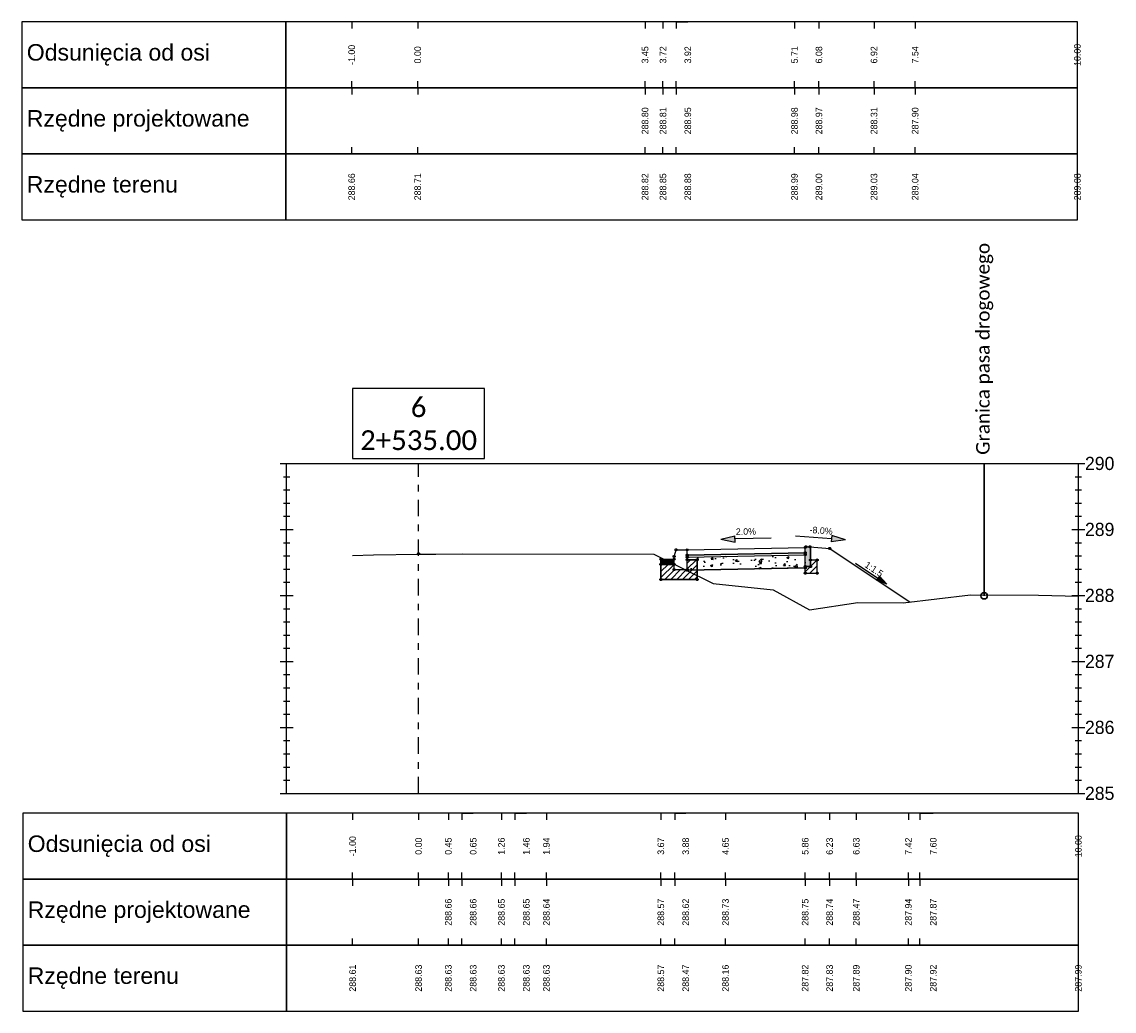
# Model space of a CAD drawing. Header units: metres. Extents: x -1 to 7475805, y 0 to 5497156.
# Tile 4 of 17: x 7475582 to 7475598, y 5497121 to 5497136. Entities that reach past the tile are written whole.
import ezdxf

# ---------------------------------------------------------------- set-up
doc = ezdxf.new("R2010")
doc.units = ezdxf.units.M
doc.linetypes.add('DASHDOT', pattern=[1, 0.5, -0.25, 0, -0.25])
doc.linetypes.add('HIDDEN', pattern=[0.375, 0.25, -0.125])
for name, color, linetype in [('C-DROGI-PRZEKROJE', 7, 'Continuous'), ('C-DROGI-PRZEKROJE-WIDOKI', 7, 'Continuous'), ('C-DROGI-PRZEKROJE-WIDOKI-ETYKIETY', 7, 'Continuous')]:
    doc.layers.add(name, color=color, linetype=linetype)
doc.layers.add('P-1_czarny gruby', color=7, linetype='Continuous', lineweight=30)
doc.layers.add('RTPW01', color=7, linetype='Continuous', lineweight=5, true_color=0x0a0909)
doc.styles.add('! rom po 1.8mm', font='calibri.ttf', dxfattribs={"height": 0.9})

# ---------------------------------------------------------------- blocks, each defined once
blk = doc.blocks.new('strzalka_poziom_2')
blk.add_hatch(color=256).paths.add_polyline_path([(1, 0.091), (1, -0.091), (1.391, 0)])
blk.add_line((1, 0.091), (1, -0.091))
for points in [[(0, 0), (1, 0)], [(1.391, 0), (1, 0.091)], [(1.391, 0), (1, -0.091)]]:
    blk.add_lwpolyline(points)

msp = doc.modelspace()

# ---------------------------------------------------------------- hatches: boundary and pattern name
at = {"layer": 'C-DROGI-PRZEKROJE', "linetype": 'Continuous', "lineweight": -3}
for color, points in [(41, [(7475593.784, 5497127.705), (7475593.794, 5497127.715), (7475593.854, 5497127.715), (7475593.864, 5497127.705), (7475593.864, 5497127.415), (7475593.784, 5497127.415)]), (7, [(7475591.595, 5497127.529), (7475591.795, 5497127.529), (7475591.795, 5497127.449), (7475591.595, 5497127.449)])]:
    msp.add_hatch(color=color, dxfattribs=at).paths.add_polyline_path(points)
h = msp.add_hatch(dxfattribs=at)
h.set_pattern_fill('ANSI31', scale=0.02, style=0)
h.set_pattern_definition([(45, (7475591.79499, 5497127.44881), (-0.044901, 0.044901), [])])
h.paths.add_polyline_path([(7475591.795, 5497127.449), (7475591.595, 5497127.449), (7475591.595, 5497127.219), (7475592.145, 5497127.219), (7475592.145, 5497127.519), (7475591.995, 5497127.519), (7475591.995, 5497127.369), (7475591.795, 5497127.369)])
h = msp.add_hatch(dxfattribs=at)
h.set_pattern_fill('AR-CONC', scale=0.002, style=0)
h.set_pattern_definition([(50, (7475591.995, 5497127.5588), (0.36437, -0.03188), [0.0381, -0.4191]), (355, (7475591.995, 5497127.5588), (-0.07049, 0.38211), [0.03048, -0.33528]), (100.451, (7475592.02536, 5497127.55615), (0.29388, 0.350236), [0.03238, -0.35618]), (46.184, (7475591.995, 5497127.6604), (0.54216, -0.08408), [0.05715, -0.62865]), (96.636, (7475592.04017, 5497127.6534), (0.47481, 0.49485), [0.04857, -0.53427]), (351.184, (7475591.995, 5497127.6604), (0.4748, 0.49485), [0.04572, -0.50292]), (21, (7475592.0458, 5497127.635), (0.30323, -0.20453), [0.0381, -0.4191]), (326, (7475592.0458, 5497127.635), (0.123604, 0.368376), [0.03048, -0.33528]), (71.451, (7475592.07106, 5497127.61796), (0.42683, 0.163846), [0.03238, -0.35618]), (37.5, (7475591.99499, 5497127.55881), (0.006177, 0.16911), [0, -0.331216, 0, -0.34036, 0, -0.33655]), (7.5, (7475591.995, 5497127.5588), (0.13364, 0.200361), [0, -0.194056, 0, -0.323596, 0, -0.12827]), (327.5, (7475591.88171, 5497127.55881), (0.271181, -0.0114575), [0, -0.127, 0, -0.39624, 0, -0.52578]), (317.5, (7475591.8309, 5497127.5588), (0.296258, 0.050853), [0, -0.1651, 0, -0.263144, 0, -0.37338])])
h.paths.add_polyline_path([(7475591.995, 5497127.559), (7475593.784, 5497127.595), (7475593.784, 5497127.395), (7475591.995, 5497127.359)])
h = msp.add_hatch(dxfattribs=at)
h.set_pattern_fill('ANSI31', scale=0.02, style=0)
h.set_pattern_definition([(45, (7475593.86355, 5497127.41458), (-0.0449, 0.0449), [])])
h.paths.add_polyline_path([(7475593.864, 5497127.415), (7475593.784, 5497127.415), (7475593.784, 5497127.315), (7475593.964, 5497127.315), (7475593.964, 5497127.515), (7475593.864, 5497127.515)])

# ---------------------------------------------------------------- linework, layer by layer
at = {"layer": 'C-DROGI-PRZEKROJE', "color": 7, "linetype": 'Continuous', "lineweight": -3}
for p, q in [((7475591.795, 5497127.569), (7475591.825, 5497127.669)), ((7475591.825, 5497127.669), (7475591.995, 5497127.669)), ((7475591.995, 5497127.669), (7475593.784, 5497127.705)), ((7475591.995, 5497127.359), (7475591.995, 5497127.669)), ((7475591.995, 5497127.589), (7475591.995, 5497127.669)), ((7475593.784, 5497127.705), (7475593.794, 5497127.715)), ((7475593.784, 5497127.315), (7475593.784, 5497127.705)), ((7475593.794, 5497127.715), (7475593.854, 5497127.715)), ((7475593.854, 5497127.715), (7475593.864, 5497127.705)), ((7475593.854, 5497127.715), (7475594.154, 5497127.691)), ((7475593.864, 5497127.415), (7475593.864, 5497127.705)), ((7475594.154, 5497127.691), (7475595.376, 5497126.876)), ((7475591.595, 5497127.529), (7475591.795, 5497127.529)), ((7475591.595, 5497127.219), (7475591.595, 5497127.529)), ((7475591.795, 5497127.529), (7475591.795, 5497127.569)), ((7475591.795, 5497127.369), (7475591.795, 5497127.529)), ((7475593.784, 5497127.625), (7475591.995, 5497127.589)), ((7475591.995, 5497127.589), (7475593.784, 5497127.625)), ((7475591.995, 5497127.559), (7475593.784, 5497127.595)), ((7475591.995, 5497127.359), (7475591.995, 5497127.559)), ((7475592.145, 5497127.519), (7475591.995, 5497127.519)), ((7475591.995, 5497127.519), (7475592.145, 5497127.519)), ((7475592.145, 5497127.219), (7475592.145, 5497127.519)), ((7475592.145, 5497127.519), (7475592.145, 5497127.219)), ((7475593.864, 5497127.515), (7475593.964, 5497127.515)), ((7475593.964, 5497127.315), (7475593.964, 5497127.515)), ((7475591.595, 5497127.449), (7475591.795, 5497127.449)), ((7475591.595, 5497127.449), (7475591.595, 5497127.219)), ((7475591.795, 5497127.369), (7475591.795, 5497127.449)), ((7475591.795, 5497127.369), (7475591.995, 5497127.369)), ((7475593.784, 5497127.395), (7475591.995, 5497127.359)), ((7475591.995, 5497127.359), (7475593.784, 5497127.395)), ((7475593.784, 5497127.415), (7475593.864, 5497127.415)), ((7475591.595, 5497127.219), (7475592.145, 5497127.219)), ((7475592.145, 5497127.219), (7475591.595, 5497127.219)), ((7475593.784, 5497127.315), (7475593.964, 5497127.315))]:
    msp.add_line(p, q, dxfattribs=at)
at = {"layer": 'C-DROGI-PRZEKROJE', "color": 41, "linetype": 'Continuous', "lineweight": -3}
for p, q in [((7475593.784, 5497127.705), (7475593.794, 5497127.715)), ((7475593.784, 5497127.415), (7475593.784, 5497127.705)), ((7475593.794, 5497127.715), (7475593.854, 5497127.715)), ((7475593.854, 5497127.715), (7475593.864, 5497127.705)), ((7475593.864, 5497127.705), (7475593.864, 5497127.415)), ((7475593.864, 5497127.415), (7475593.784, 5497127.415))]:
    msp.add_line(p, q, dxfattribs=at)
at = {"layer": 'C-DROGI-PRZEKROJE', "color": 92, "linetype": 'Continuous', "lineweight": -3}
msp.add_lwpolyline([(7475586.923, 5497127.585), (7475587.238, 5497127.594), (7475587.923, 5497127.602), (7475588.182, 5497127.605), (7475588.592, 5497127.607), (7475591.489, 5497127.601), (7475592.388, 5497127.158), (7475593.299, 5497127.064), (7475593.849, 5497126.758), (7475594.582, 5497126.872), (7475595.268, 5497126.863), (7475596.286, 5497126.985), (7475597.321, 5497126.981), (7475597.923, 5497126.967)], dxfattribs=at)
at = {"layer": 'C-DROGI-PRZEKROJE', "color": 9, "linetype": 'HIDDEN', "lineweight": -3}
for centre in [(7475591.825, 5497127.669), (7475593.794, 5497127.715), (7475593.854, 5497127.715), (7475594.154, 5497127.691), (7475587.923, 5497127.61), (7475591.795, 5497127.569), (7475591.995, 5497127.589), (7475591.995, 5497127.559), (7475591.995, 5497127.519), (7475592.145, 5497127.519), (7475593.784, 5497127.625), (7475593.784, 5497127.595), (7475593.864, 5497127.515), (7475593.964, 5497127.515), (7475591.595, 5497127.449), (7475591.795, 5497127.449), (7475591.795, 5497127.369), (7475591.995, 5497127.369), (7475591.995, 5497127.359), (7475593.784, 5497127.415), (7475593.784, 5497127.395), (7475593.864, 5497127.415), (7475591.595, 5497127.219), (7475592.145, 5497127.219), (7475593.784, 5497127.315), (7475593.964, 5497127.315)]:
    msp.add_circle(centre, 0.015, dxfattribs=at)
at = {"layer": 'C-DROGI-PRZEKROJE', "color": 9, "linetype": 'Continuous', "lineweight": -3}
for centre in [(7475591.995, 5497127.669), (7475593.784, 5497127.705), (7475594.154, 5497127.691), (7475591.595, 5497127.529), (7475591.795, 5497127.529)]:
    msp.add_circle(centre, 0.015, dxfattribs=at)
at = {"layer": 'C-DROGI-PRZEKROJE-WIDOKI', "color": 1, "linetype": 'Continuous', "lineweight": -3}
for p, q in [((7475586.909, 5497135.671), (7475586.909, 5497135.571)), ((7475587.909, 5497135.671), (7475587.909, 5497135.571)), ((7475591.356, 5497135.671), (7475591.356, 5497135.571)), ((7475591.627, 5497135.671), (7475591.627, 5497135.571)), ((7475591.827, 5497135.671), (7475591.827, 5497135.571)), ((7475593.621, 5497135.671), (7475593.621, 5497135.571)), ((7475593.991, 5497135.671), (7475593.991, 5497135.571)), ((7475594.826, 5497135.671), (7475594.826, 5497135.571)), ((7475595.45, 5497135.671), (7475595.45, 5497135.571)), ((7475586.909, 5497134.671), (7475586.909, 5497134.771)), ((7475586.909, 5497134.671), (7475586.909, 5497134.571)), ((7475587.909, 5497134.671), (7475587.909, 5497134.771)), ((7475587.909, 5497134.671), (7475587.909, 5497134.571)), ((7475591.356, 5497134.671), (7475591.356, 5497134.771)), ((7475591.356, 5497134.671), (7475591.356, 5497134.571)), ((7475591.627, 5497134.671), (7475591.627, 5497134.771)), ((7475591.627, 5497134.671), (7475591.627, 5497134.571)), ((7475591.827, 5497134.671), (7475591.827, 5497134.771)), ((7475591.827, 5497134.671), (7475591.827, 5497134.571)), ((7475593.621, 5497134.671), (7475593.621, 5497134.771)), ((7475593.621, 5497134.671), (7475593.621, 5497134.571)), ((7475593.991, 5497134.671), (7475593.991, 5497134.771)), ((7475593.991, 5497134.671), (7475593.991, 5497134.571)), ((7475594.826, 5497134.671), (7475594.826, 5497134.771)), ((7475594.826, 5497134.671), (7475594.826, 5497134.571)), ((7475595.45, 5497134.671), (7475595.45, 5497134.771)), ((7475595.45, 5497134.671), (7475595.45, 5497134.571)), ((7475586.909, 5497133.671), (7475586.909, 5497133.771)), ((7475587.909, 5497133.671), (7475587.909, 5497133.771)), ((7475591.356, 5497133.671), (7475591.356, 5497133.771)), ((7475591.627, 5497133.671), (7475591.627, 5497133.771)), ((7475591.827, 5497133.671), (7475591.827, 5497133.771)), ((7475593.621, 5497133.671), (7475593.621, 5497133.771)), ((7475593.991, 5497133.671), (7475593.991, 5497133.771)), ((7475594.826, 5497133.671), (7475594.826, 5497133.771)), ((7475595.45, 5497133.671), (7475595.45, 5497133.771)), ((7475586.923, 5497123.677), (7475586.923, 5497123.577)), ((7475587.923, 5497123.677), (7475587.923, 5497123.577)), ((7475588.374, 5497123.677), (7475588.374, 5497123.577)), ((7475588.577, 5497123.677), (7475588.577, 5497123.577)), ((7475589.179, 5497123.677), (7475589.179, 5497123.577)), ((7475589.38, 5497123.677), (7475589.38, 5497123.577)), ((7475589.861, 5497123.677), (7475589.861, 5497123.577)), ((7475591.595, 5497123.677), (7475591.595, 5497123.577)), ((7475591.805, 5497123.677), (7475591.805, 5497123.577)), ((7475592.575, 5497123.677), (7475592.575, 5497123.577)), ((7475593.783, 5497123.677), (7475593.783, 5497123.577)), ((7475594.153, 5497123.677), (7475594.153, 5497123.577)), ((7475594.557, 5497123.677), (7475594.557, 5497123.577)), ((7475595.347, 5497123.677), (7475595.347, 5497123.577)), ((7475595.522, 5497123.677), (7475595.522, 5497123.577)), ((7475586.923, 5497122.677), (7475586.923, 5497122.777)), ((7475587.923, 5497122.677), (7475587.923, 5497122.777)), ((7475588.374, 5497122.677), (7475588.374, 5497122.777)), ((7475588.577, 5497122.677), (7475588.577, 5497122.777)), ((7475589.179, 5497122.677), (7475589.179, 5497122.777)), ((7475589.38, 5497122.677), (7475589.38, 5497122.777)), ((7475589.861, 5497122.677), (7475589.861, 5497122.777)), ((7475591.595, 5497122.677), (7475591.595, 5497122.777)), ((7475591.805, 5497122.677), (7475591.805, 5497122.777)), ((7475592.575, 5497122.677), (7475592.575, 5497122.777)), ((7475593.783, 5497122.677), (7475593.783, 5497122.777)), ((7475594.153, 5497122.677), (7475594.153, 5497122.777)), ((7475594.557, 5497122.677), (7475594.557, 5497122.777)), ((7475595.347, 5497122.677), (7475595.347, 5497122.777)), ((7475595.522, 5497122.677), (7475595.522, 5497122.777)), ((7475586.923, 5497122.677), (7475586.923, 5497122.577)), ((7475587.923, 5497122.677), (7475587.923, 5497122.577)), ((7475588.374, 5497122.677), (7475588.374, 5497122.577)), ((7475588.577, 5497122.677), (7475588.577, 5497122.577)), ((7475589.179, 5497122.677), (7475589.179, 5497122.577)), ((7475589.38, 5497122.677), (7475589.38, 5497122.577)), ((7475589.861, 5497122.677), (7475589.861, 5497122.577)), ((7475591.595, 5497122.677), (7475591.595, 5497122.577)), ((7475591.805, 5497122.677), (7475591.805, 5497122.577)), ((7475592.575, 5497122.677), (7475592.575, 5497122.577)), ((7475593.783, 5497122.677), (7475593.783, 5497122.577)), ((7475594.153, 5497122.677), (7475594.153, 5497122.577)), ((7475594.557, 5497122.677), (7475594.557, 5497122.577)), ((7475595.347, 5497122.677), (7475595.347, 5497122.577)), ((7475595.522, 5497122.677), (7475595.522, 5497122.577)), ((7475586.923, 5497121.677), (7475586.923, 5497121.777)), ((7475587.923, 5497121.677), (7475587.923, 5497121.777)), ((7475588.374, 5497121.677), (7475588.374, 5497121.777)), ((7475588.577, 5497121.677), (7475588.577, 5497121.777)), ((7475589.179, 5497121.677), (7475589.179, 5497121.777)), ((7475589.38, 5497121.677), (7475589.38, 5497121.777)), ((7475589.861, 5497121.677), (7475589.861, 5497121.777)), ((7475591.595, 5497121.677), (7475591.595, 5497121.777)), ((7475591.805, 5497121.677), (7475591.805, 5497121.777)), ((7475592.575, 5497121.677), (7475592.575, 5497121.777)), ((7475593.783, 5497121.677), (7475593.783, 5497121.777)), ((7475594.153, 5497121.677), (7475594.153, 5497121.777)), ((7475594.557, 5497121.677), (7475594.557, 5497121.777)), ((7475595.347, 5497121.677), (7475595.347, 5497121.777)), ((7475595.522, 5497121.677), (7475595.522, 5497121.777))]:
    msp.add_line(p, q, dxfattribs=at)
at = {"layer": 'C-DROGI-PRZEKROJE-WIDOKI', "color": 7, "linetype": 'Continuous', "lineweight": -3}
for p, q in [((7475585.823, 5497128.977), (7475598.023, 5497128.977)), ((7475585.923, 5497123.977), (7475585.923, 5497128.977)), ((7475597.923, 5497123.977), (7475597.923, 5497128.977)), ((7475585.873, 5497128.777), (7475585.973, 5497128.777)), ((7475597.873, 5497128.777), (7475597.973, 5497128.777)), ((7475585.873, 5497128.577), (7475585.973, 5497128.577)), ((7475597.873, 5497128.577), (7475597.973, 5497128.577)), ((7475585.873, 5497128.377), (7475585.973, 5497128.377)), ((7475597.873, 5497128.377), (7475597.973, 5497128.377)), ((7475585.873, 5497128.177), (7475585.973, 5497128.177)), ((7475597.873, 5497128.177), (7475597.973, 5497128.177)), ((7475585.823, 5497127.977), (7475586.023, 5497127.977)), ((7475597.823, 5497127.977), (7475598.023, 5497127.977)), ((7475585.873, 5497127.777), (7475585.973, 5497127.777)), ((7475597.873, 5497127.777), (7475597.973, 5497127.777)), ((7475585.873, 5497127.577), (7475585.973, 5497127.577)), ((7475597.873, 5497127.577), (7475597.973, 5497127.577)), ((7475585.873, 5497127.377), (7475585.973, 5497127.377)), ((7475597.873, 5497127.377), (7475597.973, 5497127.377)), ((7475585.873, 5497127.177), (7475585.973, 5497127.177)), ((7475597.873, 5497127.177), (7475597.973, 5497127.177)), ((7475585.823, 5497126.977), (7475586.023, 5497126.977)), ((7475597.823, 5497126.977), (7475598.023, 5497126.977)), ((7475585.873, 5497126.777), (7475585.973, 5497126.777)), ((7475597.873, 5497126.777), (7475597.973, 5497126.777)), ((7475585.873, 5497126.577), (7475585.973, 5497126.577)), ((7475597.873, 5497126.577), (7475597.973, 5497126.577)), ((7475585.873, 5497126.377), (7475585.973, 5497126.377)), ((7475597.873, 5497126.377), (7475597.973, 5497126.377)), ((7475585.873, 5497126.177), (7475585.973, 5497126.177)), ((7475597.873, 5497126.177), (7475597.973, 5497126.177)), ((7475585.823, 5497125.977), (7475586.023, 5497125.977)), ((7475597.823, 5497125.977), (7475598.023, 5497125.977)), ((7475585.873, 5497125.777), (7475585.973, 5497125.777)), ((7475597.873, 5497125.777), (7475597.973, 5497125.777)), ((7475585.873, 5497125.577), (7475585.973, 5497125.577)), ((7475597.873, 5497125.577), (7475597.973, 5497125.577)), ((7475585.873, 5497125.377), (7475585.973, 5497125.377)), ((7475597.873, 5497125.377), (7475597.973, 5497125.377)), ((7475585.873, 5497125.177), (7475585.973, 5497125.177)), ((7475597.873, 5497125.177), (7475597.973, 5497125.177)), ((7475585.823, 5497124.977), (7475586.023, 5497124.977)), ((7475597.823, 5497124.977), (7475598.023, 5497124.977)), ((7475585.873, 5497124.777), (7475585.973, 5497124.777)), ((7475597.873, 5497124.777), (7475597.973, 5497124.777)), ((7475585.873, 5497124.577), (7475585.973, 5497124.577)), ((7475597.873, 5497124.577), (7475597.973, 5497124.577)), ((7475585.873, 5497124.377), (7475585.973, 5497124.377)), ((7475597.873, 5497124.377), (7475597.973, 5497124.377)), ((7475585.873, 5497124.177), (7475585.973, 5497124.177)), ((7475597.873, 5497124.177), (7475597.973, 5497124.177)), ((7475585.823, 5497123.977), (7475598.023, 5497123.977))]:
    msp.add_line(p, q, dxfattribs=at)
at = {"layer": 'C-DROGI-PRZEKROJE-WIDOKI', "color": 1, "linetype": 'DASHDOT', "lineweight": -3, "ltscale": 0.5}
msp.add_line((7475587.923, 5497123.977), (7475587.923, 5497128.977), dxfattribs=at)
at = {"layer": 'C-DROGI-PRZEKROJE-WIDOKI', "color": 7, "linetype": 'Continuous', "lineweight": -3}
for points in [[(7475585.909, 5497134.671), (7475585.909, 5497135.671), (7475581.909, 5497135.671), (7475581.909, 5497134.671)], [(7475585.909, 5497134.671), (7475597.909, 5497134.671), (7475597.909, 5497135.671), (7475585.909, 5497135.671)], [(7475585.909, 5497133.671), (7475585.909, 5497134.671), (7475581.909, 5497134.671), (7475581.909, 5497133.671)], [(7475585.909, 5497133.671), (7475597.909, 5497133.671), (7475597.909, 5497134.671), (7475585.909, 5497134.671)], [(7475585.909, 5497132.671), (7475585.909, 5497133.671), (7475581.909, 5497133.671), (7475581.909, 5497132.671)], [(7475585.909, 5497132.671), (7475597.909, 5497132.671), (7475597.909, 5497133.671), (7475585.909, 5497133.671)], [(7475585.923, 5497122.677), (7475585.923, 5497123.677), (7475581.923, 5497123.677), (7475581.923, 5497122.677)], [(7475585.923, 5497122.677), (7475597.923, 5497122.677), (7475597.923, 5497123.677), (7475585.923, 5497123.677)], [(7475585.923, 5497121.677), (7475585.923, 5497122.677), (7475581.923, 5497122.677), (7475581.923, 5497121.677)], [(7475585.923, 5497121.677), (7475597.923, 5497121.677), (7475597.923, 5497122.677), (7475585.923, 5497122.677)], [(7475585.923, 5497120.677), (7475585.923, 5497121.677), (7475581.923, 5497121.677), (7475581.923, 5497120.677)], [(7475585.923, 5497120.677), (7475597.923, 5497120.677), (7475597.923, 5497121.677), (7475585.923, 5497121.677)]]:
    msp.add_3dface(points, dxfattribs=at)
at = {"layer": 'C-DROGI-PRZEKROJE-WIDOKI-ETYKIETY', "color": 7, "linetype": 'Continuous', "lineweight": -3}
for p, q in [((7475591.827, 5497135.671), (7475592.004, 5497135.671)), ((7475591.827, 5497134.671), (7475592.004, 5497134.671)), ((7475591.827, 5497133.671), (7475592.004, 5497133.671)), ((7475588.577, 5497123.677), (7475588.751, 5497123.677)), ((7475589.38, 5497123.677), (7475589.556, 5497123.677)), ((7475591.805, 5497123.677), (7475591.972, 5497123.677)), ((7475595.522, 5497123.677), (7475595.724, 5497123.677)), ((7475588.577, 5497122.677), (7475588.751, 5497122.677)), ((7475589.38, 5497122.677), (7475589.556, 5497122.677)), ((7475591.805, 5497122.677), (7475591.972, 5497122.677)), ((7475595.522, 5497122.677), (7475595.724, 5497122.677)), ((7475588.577, 5497121.677), (7475588.751, 5497121.677)), ((7475589.38, 5497121.677), (7475589.556, 5497121.677)), ((7475591.805, 5497121.677), (7475591.972, 5497121.677)), ((7475595.522, 5497121.677), (7475595.724, 5497121.677))]:
    msp.add_line(p, q, dxfattribs=at)
at = {"layer": 'P-1_czarny gruby', "color": 7, "linetype": 'Continuous', "lineweight": -3}
msp.add_3dface([(7475586.923, 5497129.052), (7475588.923, 5497129.052), (7475588.923, 5497130.112), (7475586.923, 5497130.112)], dxfattribs=at)
at = {"layer": 'RTPW01', "color": 1, "lineweight": 30, "flags": 128}
msp.add_lwpolyline([(7475596.495, 5497126.972), (7475596.495, 5497128.969)], dxfattribs=at)
at = {"layer": 'RTPW01', "color": 1, "lineweight": 30}
msp.add_circle((7475596.495, 5497126.972), 0.0477, dxfattribs=at)

# ---------------------------------------------------------------- block references
at = {"layer": 'C-DROGI-PRZEKROJE', "color": 7, "linetype": 'Continuous', "lineweight": -3}
for p, xscale, yscale, zscale, rotation in [((7475593.267, 5497127.844), 0.5476738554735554, 0.5476738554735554, 0.5476738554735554, 181.1457628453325), ((7475593.636, 5497127.882), 0.5476738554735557, 0.5476738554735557, 0.5476738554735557, 355.4260786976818), ((7475594.544, 5497127.467), 0.4107553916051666, 0.4107553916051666, 0.4107553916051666, 326.3086102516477)]:
    msp.add_blockref('strzalka_poziom_2', p, dxfattribs=dict(at, xscale=xscale, yscale=yscale, zscale=zscale, rotation=rotation))

# ---------------------------------------------------------------- texts
at = {"layer": 'C-DROGI-PRZEKROJE', "color": 7, "linetype": 'Continuous', "lineweight": -3, "char_height": 0.1, "attachment_point": 8}
for s, insert, rotation in [('2.0%', (7475592.885, 5497127.895), 1.1458), ('-8.0%', (7475594.02, 5497127.91), 355.4261), ('1:1.5', (7475594.797, 5497127.332), 326.3086), ('1:1.5', (7475594.797, 5497127.332), 326.3086)]:
    msp.add_mtext(s, dxfattribs=dict(at, insert=insert, rotation=rotation))
at = {"layer": 'C-DROGI-PRZEKROJE-WIDOKI', "color": 7, "linetype": 'Continuous', "lineweight": -3, "attachment_point": 4}
for s, insert, char_height in [('{\\fArial|b0|i0|c238|p34;Odsunięcia od osi}', (7475581.984, 5497135.171), 0.25), ('{\\fArial|b0|i0|c238|p34;Rzędne projektowane}', (7475581.984, 5497134.171), 0.25), ('{\\fArial|b0|i0|c238|p34;Rzędne terenu}', (7475581.984, 5497133.171), 0.25), ('290', (7475598.023, 5497128.977), 0.2), ('289', (7475598.023, 5497127.977), 0.2), ('288', (7475598.023, 5497126.977), 0.2), ('287', (7475598.023, 5497125.977), 0.2), ('286', (7475598.023, 5497124.977), 0.2), ('285', (7475598.023, 5497123.977), 0.2), ('{\\fArial|b0|i0|c238|p34;Odsunięcia od osi}', (7475581.998, 5497123.177), 0.25), ('{\\fArial|b0|i0|c238|p34;Rzędne projektowane}', (7475581.998, 5497122.177), 0.25), ('{\\fArial|b0|i0|c238|p34;Rzędne terenu}', (7475581.998, 5497121.177), 0.25)]:
    msp.add_mtext(s, dxfattribs=dict(at, insert=insert, char_height=char_height))
at = {"layer": 'C-DROGI-PRZEKROJE-WIDOKI-ETYKIETY', "color": 7, "linetype": 'Continuous', "lineweight": -3, "char_height": 0.1, "attachment_point": 5, "rotation": 90}
for s, insert in [('-1.00', (7475586.909, 5497135.171)), ('0.00', (7475587.909, 5497135.171)), ('3.45', (7475591.356, 5497135.171)), ('3.72', (7475591.627, 5497135.171)), ('3.92', (7475592.004, 5497135.171)), ('5.71', (7475593.621, 5497135.171)), ('6.08', (7475593.991, 5497135.171)), ('6.92', (7475594.826, 5497135.171)), ('7.54', (7475595.45, 5497135.171)), ('10.00', (7475597.909, 5497135.171)), ('288.80', (7475591.356, 5497134.171)), ('288.81', (7475591.627, 5497134.171)), ('288.95', (7475592.004, 5497134.171)), ('288.98', (7475593.621, 5497134.171)), ('288.97', (7475593.991, 5497134.171)), ('288.31', (7475594.826, 5497134.171)), ('287.90', (7475595.45, 5497134.171)), ('288.66', (7475586.909, 5497133.171)), ('288.71', (7475587.909, 5497133.171)), ('288.82', (7475591.356, 5497133.171)), ('288.85', (7475591.627, 5497133.171)), ('288.88', (7475592.004, 5497133.171)), ('288.99', (7475593.621, 5497133.171)), ('289.00', (7475593.991, 5497133.171)), ('289.03', (7475594.826, 5497133.171)), ('289.04', (7475595.45, 5497133.171)), ('289.08', (7475597.909, 5497133.171)), ('-1.00', (7475586.923, 5497123.177)), ('0.00', (7475587.923, 5497123.177)), ('0.45', (7475588.374, 5497123.177)), ('0.65', (7475588.751, 5497123.177)), ('1.26', (7475589.179, 5497123.177)), ('1.46', (7475589.556, 5497123.177)), ('1.94', (7475589.861, 5497123.177)), ('3.67', (7475591.595, 5497123.177)), ('3.88', (7475591.972, 5497123.177)), ('4.65', (7475592.575, 5497123.177)), ('5.86', (7475593.783, 5497123.177)), ('6.23', (7475594.153, 5497123.177)), ('6.63', (7475594.557, 5497123.177)), ('7.42', (7475595.347, 5497123.177)), ('7.60', (7475595.724, 5497123.177)), ('10.00', (7475597.923, 5497123.177)), ('288.66', (7475588.374, 5497122.177)), ('288.66', (7475588.751, 5497122.177)), ('288.65', (7475589.179, 5497122.177)), ('288.65', (7475589.556, 5497122.177)), ('288.64', (7475589.861, 5497122.177)), ('288.57', (7475591.595, 5497122.177)), ('288.62', (7475591.972, 5497122.177)), ('288.73', (7475592.575, 5497122.177)), ('288.75', (7475593.783, 5497122.177)), ('288.74', (7475594.153, 5497122.177)), ('288.47', (7475594.557, 5497122.177)), ('287.94', (7475595.347, 5497122.177)), ('287.87', (7475595.724, 5497122.177)), ('288.61', (7475586.923, 5497121.177)), ('288.63', (7475587.923, 5497121.177)), ('288.63', (7475588.374, 5497121.177)), ('288.63', (7475588.751, 5497121.177)), ('288.63', (7475589.179, 5497121.177)), ('288.63', (7475589.556, 5497121.177)), ('288.63', (7475589.861, 5497121.177)), ('288.57', (7475591.595, 5497121.177)), ('288.47', (7475591.972, 5497121.177)), ('288.16', (7475592.575, 5497121.177)), ('287.82', (7475593.783, 5497121.177)), ('287.83', (7475594.153, 5497121.177)), ('287.89', (7475594.557, 5497121.177)), ('287.90', (7475595.347, 5497121.177)), ('287.92', (7475595.724, 5497121.177)), ('287.99', (7475597.923, 5497121.177))]:
    msp.add_mtext(s, dxfattribs=dict(at, insert=insert))
at = {"layer": 'P-1_czarny gruby', "color": 7, "linetype": 'Continuous', "lineweight": -3, "insert": (7475587.923, 5497129.177), "char_height": 0.3, "attachment_point": 8, "style": '! rom po 1.8mm'}
msp.add_mtext('{\\C6;6\\P2+535.00}', dxfattribs=at)
at = {"layer": 'RTPW01', "color": 18, "lineweight": 30, "true_color": 0x000000, "insert": (7475596.373, 5497129.109), "char_height": 0.205, "attachment_point": 1, "rotation": 90}
msp.add_mtext_dynamic_manual_height_columns('\\pxt1;{\\fCalibri|b0|i0|c238|p34;\\C6;Granica pasa drogowego}', width=4.45862, gutter_width=12.5, heights=[0], dxfattribs=at)

doc.saveas('drawing.dxf')
